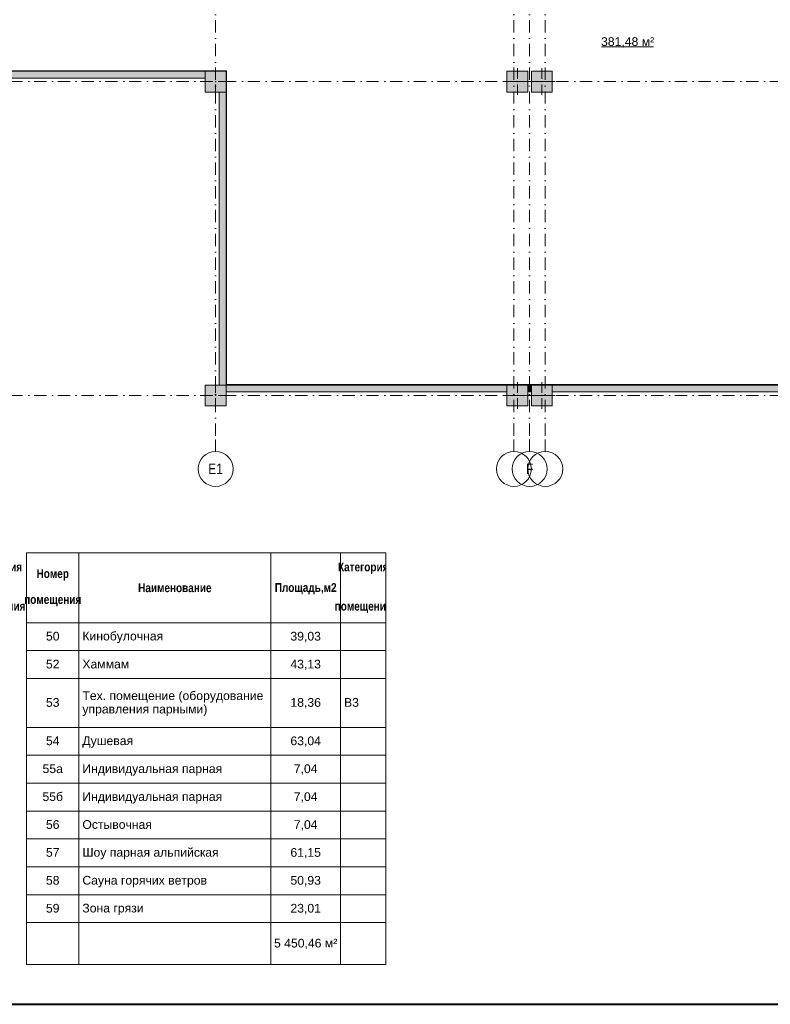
# Model space of a CAD drawing. Header units: millimetres. Extents: x 0 to 1184, y 0 to 836.
# Tile 27 of 66: x 475 to 691, y 5 to 287. Entities that reach past the tile are written whole.
import ezdxf
from ezdxf.xclip import XClip

# ---------------------------------------------------------------- set-up
doc = ezdxf.new("R2010")
doc.units = ezdxf.units.MM
doc.header["$MEASUREMENT"] = 0
doc.header["$XCLIPFRAME"] = 0
doc.linetypes.add('Штриховая', pattern=[5.644444, 2.822222, -2.822222])
doc.linetypes.add('Штрихпунктирная', pattern=[6.702778, 3.527778, -1.763889, 0, -1.411111])
for name, color, linetype in [('1._1-й этаж (9)_2_Элемент Модели - Оси', 7, 'Continuous'), ('Конструктив - ГКЛ', 7, 'Continuous'), ('Конструктив - Колонны', 7, 'Continuous'), ('Конструктив - Стены Внутр сущ.', 7, 'Continuous'), ('Элемент Модели - Зона', 7, 'Continuous'), ('Элемент Модели - Оси', 7, 'Continuous')]:
    doc.layers.add(name, color=color, linetype=linetype)
doc.styles.add('СГЕНЕРИР_СТИЛЬ_1', font='txt')
doc.styles.add('СГЕНЕРИР_СТИЛЬ_2', font='txt')
doc.styles.add('СГЕНЕРИР_СТИЛЬ_3', font='txt')

# ---------------------------------------------------------------- blocks, each defined once
blk = doc.blocks.new('Чертеж_1_2', base_point=(-278.48, 193.25))
at = {"layer": '1._1-й этаж (9)_2_Элемент Модели - Оси', "color": 7, "linetype": 'Штрихпунктирная', "lineweight": 15}
for p, q in [((531.52, 166.93), (531.52, 163.5)), ((617.02, 166.93), (617.02, 163.5)), ((621.52, 166.93), (621.52, 163.5)), ((626.02, 166.93), (626.02, 163.5))]:
    blk.add_line(p, q, dxfattribs=at)
at = {"layer": '1._1-й этаж (9)_2_Элемент Модели - Оси', "color": 7, "linetype": 'Continuous', "lineweight": 15}
for centre in [(531.52, 158.5), (617.02, 158.5), (621.52, 158.5), (626.02, 158.5)]:
    blk.add_circle(centre, 5, dxfattribs=at)
at = {"layer": '1._1-й этаж (9)_2_Элемент Модели - Оси', "color": 7, "linetype": 'Continuous', "lineweight": 15, "char_height": 3, "attachment_point": 4, "style": 'СГЕНЕРИР_СТИЛЬ_1'}
for s, insert in [('\\A1;{\\pql;\\pt0;\\fArial Narrow|b0|i0|c204|p34;E1}', (529.4, 158.53)), ('\\A1;{\\pql;\\pt0;\\fArial Narrow|b0|i0|c204|p34;F}', (620.46, 158.52))]:
    blk.add_mtext(s, dxfattribs=dict(at, insert=insert))
blk = doc.blocks.new('Чертеж_3_3', base_point=(318.83, 70.72))
at = {"color": 7, "linetype": 'Continuous', "lineweight": 15}
for p, q in [((477.33, 134.41), (580.33, 134.41)), ((477.33, 134.41), (477.33, 114.41)), ((492.33, 134.41), (492.33, 114.41)), ((547.33, 134.41), (547.33, 114.41)), ((567.33, 134.41), (567.33, 114.41)), ((580.33, 134.41), (580.33, 114.41)), ((477.33, 114.41), (492.33, 114.41)), ((477.33, 114.41), (492.33, 114.41)), ((477.33, 114.41), (477.33, 106.41)), ((492.33, 114.41), (492.33, 106.41)), ((492.33, 114.41), (547.33, 114.41)), ((492.33, 114.41), (547.33, 114.41)), ((492.33, 114.41), (492.33, 106.41)), ((547.33, 114.41), (547.33, 106.41)), ((547.33, 114.41), (567.33, 114.41)), ((547.33, 114.41), (567.33, 114.41)), ((547.33, 114.41), (547.33, 106.41)), ((567.33, 114.41), (567.33, 106.41)), ((567.33, 114.41), (580.33, 114.41)), ((567.33, 114.41), (580.33, 114.41)), ((567.33, 114.41), (567.33, 106.41)), ((580.33, 114.41), (580.33, 106.41)), ((477.33, 106.41), (492.33, 106.41)), ((477.33, 106.41), (492.33, 106.41)), ((477.33, 106.41), (477.33, 98.41)), ((492.33, 106.41), (492.33, 98.41)), ((492.33, 106.41), (547.33, 106.41)), ((492.33, 106.41), (547.33, 106.41)), ((492.33, 106.41), (492.33, 98.41)), ((547.33, 106.41), (547.33, 98.41)), ((547.33, 106.41), (567.33, 106.41)), ((547.33, 106.41), (567.33, 106.41)), ((547.33, 106.41), (547.33, 98.41)), ((567.33, 106.41), (567.33, 98.41)), ((567.33, 106.41), (580.33, 106.41)), ((567.33, 106.41), (580.33, 106.41)), ((567.33, 106.41), (567.33, 98.41)), ((580.33, 106.41), (580.33, 98.41)), ((477.33, 98.41), (492.33, 98.41)), ((477.33, 98.41), (492.33, 98.41)), ((477.33, 98.41), (477.33, 84.41)), ((492.33, 98.41), (492.33, 84.41)), ((492.33, 98.41), (547.33, 98.41)), ((492.33, 98.41), (547.33, 98.41)), ((492.33, 98.41), (492.33, 84.41)), ((547.33, 98.41), (547.33, 84.41)), ((547.33, 98.41), (567.33, 98.41)), ((547.33, 98.41), (567.33, 98.41)), ((547.33, 98.41), (547.33, 84.41)), ((567.33, 98.41), (567.33, 84.41)), ((567.33, 98.41), (580.33, 98.41)), ((567.33, 98.41), (580.33, 98.41)), ((567.33, 98.41), (567.33, 84.41)), ((580.33, 98.41), (580.33, 84.41)), ((477.33, 84.41), (492.33, 84.41)), ((477.33, 84.41), (492.33, 84.41)), ((477.33, 84.41), (477.33, 76.41)), ((492.33, 84.41), (492.33, 76.41)), ((492.33, 84.41), (547.33, 84.41)), ((492.33, 84.41), (547.33, 84.41)), ((492.33, 84.41), (492.33, 76.41)), ((547.33, 84.41), (547.33, 76.41)), ((547.33, 84.41), (567.33, 84.41)), ((547.33, 84.41), (567.33, 84.41)), ((547.33, 84.41), (547.33, 76.41)), ((567.33, 84.41), (567.33, 76.41)), ((567.33, 84.41), (580.33, 84.41)), ((567.33, 84.41), (580.33, 84.41)), ((567.33, 84.41), (567.33, 76.41)), ((580.33, 84.41), (580.33, 76.41)), ((477.33, 76.41), (492.33, 76.41)), ((477.33, 76.41), (492.33, 76.41)), ((477.33, 76.41), (477.33, 68.41)), ((492.33, 76.41), (492.33, 68.41)), ((492.33, 76.41), (547.33, 76.41)), ((492.33, 76.41), (547.33, 76.41)), ((492.33, 76.41), (492.33, 68.41)), ((547.33, 76.41), (547.33, 68.41)), ((547.33, 76.41), (567.33, 76.41)), ((547.33, 76.41), (567.33, 76.41)), ((547.33, 76.41), (547.33, 68.41)), ((567.33, 76.41), (567.33, 68.41)), ((567.33, 76.41), (580.33, 76.41)), ((567.33, 76.41), (580.33, 76.41)), ((567.33, 76.41), (567.33, 68.41)), ((580.33, 76.41), (580.33, 68.41)), ((477.33, 68.41), (492.33, 68.41)), ((477.33, 68.41), (492.33, 68.41)), ((477.33, 68.41), (477.33, 60.41)), ((492.33, 68.41), (492.33, 60.41)), ((492.33, 68.41), (547.33, 68.41)), ((492.33, 68.41), (547.33, 68.41)), ((492.33, 68.41), (492.33, 60.41)), ((547.33, 68.41), (547.33, 60.41)), ((547.33, 68.41), (567.33, 68.41)), ((547.33, 68.41), (567.33, 68.41)), ((547.33, 68.41), (547.33, 60.41)), ((567.33, 68.41), (567.33, 60.41)), ((567.33, 68.41), (580.33, 68.41)), ((567.33, 68.41), (580.33, 68.41)), ((567.33, 68.41), (567.33, 60.41)), ((580.33, 68.41), (580.33, 60.41)), ((477.33, 60.41), (492.33, 60.41)), ((477.33, 60.41), (492.33, 60.41)), ((477.33, 60.41), (477.33, 52.41)), ((492.33, 60.41), (492.33, 52.41)), ((492.33, 60.41), (547.33, 60.41)), ((492.33, 60.41), (547.33, 60.41)), ((492.33, 60.41), (492.33, 52.41)), ((547.33, 60.41), (547.33, 52.41)), ((547.33, 60.41), (567.33, 60.41)), ((547.33, 60.41), (567.33, 60.41)), ((547.33, 60.41), (547.33, 52.41)), ((567.33, 60.41), (567.33, 52.41)), ((567.33, 60.41), (580.33, 60.41)), ((567.33, 60.41), (580.33, 60.41)), ((567.33, 60.41), (567.33, 52.41)), ((580.33, 60.41), (580.33, 52.41)), ((477.33, 52.41), (492.33, 52.41)), ((477.33, 52.41), (492.33, 52.41)), ((477.33, 52.41), (477.33, 44.41)), ((492.33, 52.41), (492.33, 44.41)), ((492.33, 52.41), (547.33, 52.41)), ((492.33, 52.41), (547.33, 52.41)), ((492.33, 52.41), (492.33, 44.41)), ((547.33, 52.41), (547.33, 44.41)), ((547.33, 52.41), (567.33, 52.41)), ((547.33, 52.41), (567.33, 52.41)), ((547.33, 52.41), (547.33, 44.41)), ((567.33, 52.41), (567.33, 44.41)), ((567.33, 52.41), (580.33, 52.41)), ((567.33, 52.41), (580.33, 52.41)), ((567.33, 52.41), (567.33, 44.41)), ((580.33, 52.41), (580.33, 44.41)), ((477.33, 44.41), (492.33, 44.41)), ((477.33, 44.41), (492.33, 44.41)), ((477.33, 44.41), (477.33, 36.41)), ((492.33, 44.41), (492.33, 36.41)), ((492.33, 44.41), (547.33, 44.41)), ((492.33, 44.41), (547.33, 44.41)), ((492.33, 44.41), (492.33, 36.41)), ((547.33, 44.41), (547.33, 36.41)), ((547.33, 44.41), (567.33, 44.41)), ((547.33, 44.41), (567.33, 44.41)), ((547.33, 44.41), (547.33, 36.41)), ((567.33, 44.41), (567.33, 36.41)), ((567.33, 44.41), (580.33, 44.41)), ((567.33, 44.41), (580.33, 44.41)), ((567.33, 44.41), (567.33, 36.41)), ((580.33, 44.41), (580.33, 36.41)), ((477.33, 36.41), (492.33, 36.41)), ((477.33, 36.41), (492.33, 36.41)), ((477.33, 36.41), (477.33, 28.41)), ((492.33, 36.41), (492.33, 28.41)), ((492.33, 36.41), (547.33, 36.41)), ((492.33, 36.41), (547.33, 36.41)), ((492.33, 36.41), (492.33, 28.41)), ((547.33, 36.41), (547.33, 28.41)), ((547.33, 36.41), (567.33, 36.41)), ((547.33, 36.41), (567.33, 36.41)), ((547.33, 36.41), (547.33, 28.41)), ((567.33, 36.41), (567.33, 28.41)), ((567.33, 36.41), (580.33, 36.41)), ((567.33, 36.41), (580.33, 36.41)), ((567.33, 36.41), (567.33, 28.41)), ((580.33, 36.41), (580.33, 28.41)), ((477.33, 28.41), (492.33, 28.41)), ((477.33, 28.41), (477.33, 16.41)), ((492.33, 28.41), (492.33, 16.41)), ((492.33, 28.41), (547.33, 28.41)), ((492.33, 28.41), (492.33, 16.41)), ((547.33, 28.41), (547.33, 16.41)), ((547.33, 28.41), (567.33, 28.41)), ((547.33, 28.41), (547.33, 16.41)), ((567.33, 28.41), (567.33, 16.41)), ((567.33, 28.41), (580.33, 28.41)), ((567.33, 28.41), (567.33, 16.41)), ((580.33, 28.41), (580.33, 16.41)), ((477.33, 16.41), (492.33, 16.41)), ((492.33, 16.41), (547.33, 16.41)), ((547.33, 16.41), (567.33, 16.41)), ((567.33, 16.41), (580.33, 16.41))]:
    blk.add_line(p, q, dxfattribs=at)
at = {"color": 7, "linetype": 'Continuous', "lineweight": 15, "char_height": 2.5}
for s, insert, width, attachment_point, line_spacing_factor, style in [('\\A1;{\\pqc;\\fArial Narrow|b1|i0|c204|p34;Категория помещения}', (468.83, 124.41), 11, 5, 2.697085, 'СГЕНЕРИР_СТИЛЬ_2'), ('\\A1;{\\pqc;\\fArial Narrow|b1|i0|c204|p34;Категория помещения}', (573.83, 124.41), 11, 5, 2.697085, 'СГЕНЕРИР_СТИЛЬ_2'), ('\\A1;{\\pqc;\\fArial Narrow|b1|i0|c204|p34;Номер помещения}', (484.83, 124.42), 13, 5, 1.782497, 'СГЕНЕРИР_СТИЛЬ_2'), ('\\A1;{\\pql;\\fArial|b0|i0|c204|p38;Тех. помещение (оборудование управления парными)}', (493.33, 91.19), 53, 4, 0.920898, 'СГЕНЕРИР_СТИЛЬ_3')]:
    blk.add_mtext(s, dxfattribs=dict(at, insert=insert, width=width, attachment_point=attachment_point, line_spacing_factor=line_spacing_factor, style=style))
for s, insert, attachment_point, style in [('\\A1;{\\pqc;\\fArial Narrow|b1|i0|c204|p34;Наименование}', (519.83, 124.4), 5, 'СГЕНЕРИР_СТИЛЬ_2'), ('\\A1;{\\pqc;\\fArial Narrow|b1|i0|c204|p34;Площадь,м2}', (557.33, 124.14), 5, 'СГЕНЕРИР_СТИЛЬ_2'), ('\\A1;{\\pqc;\\fArial|b0|i0|c204|p38;50}', (484.83, 110.53), 5, 'СГЕНЕРИР_СТИЛЬ_3'), ('\\A1;{\\pql;\\fArial|b0|i0|c204|p38;Кинобулочная}', (493.33, 110.2), 4, 'СГЕНЕРИР_СТИЛЬ_3'), ('\\A1;{\\pqc;\\fArial|b0|i0|c204|p38;39,03}', (557.33, 110.31), 5, 'СГЕНЕРИР_СТИЛЬ_3'), ('\\A1;{\\pqc;\\fArial|b0|i0|c204|p38;52}', (484.83, 102.53), 5, 'СГЕНЕРИР_СТИЛЬ_3'), ('\\A1;{\\pql;\\fArial|b0|i0|c204|p38;Хаммам}', (493.33, 102.53), 4, 'СГЕНЕРИР_СТИЛЬ_3'), ('\\A1;{\\pqc;\\fArial|b0|i0|c204|p38;43,13}', (557.33, 102.31), 5, 'СГЕНЕРИР_СТИЛЬ_3'), ('\\A1;{\\pqc;\\fArial|b0|i0|c204|p38;53}', (484.83, 91.53), 5, 'СГЕНЕРИР_СТИЛЬ_3'), ('\\A1;{\\pqc;\\fArial|b0|i0|c204|p38;18,36}', (557.33, 91.31), 5, 'СГЕНЕРИР_СТИЛЬ_3'), ('\\A1;{\\pql;\\fArial|b0|i0|c204|p38;В3}', (568.33, 91.53), 4, 'СГЕНЕРИР_СТИЛЬ_3'), ('\\A1;{\\pqc;\\fArial|b0|i0|c204|p38;54}', (484.83, 80.53), 5, 'СГЕНЕРИР_СТИЛЬ_3'), ('\\A1;{\\pql;\\fArial|b0|i0|c204|p38;Душевая}', (493.33, 80.19), 4, 'СГЕНЕРИР_СТИЛЬ_3'), ('\\A1;{\\pqc;\\fArial|b0|i0|c204|p38;63,04}', (557.33, 80.31), 5, 'СГЕНЕРИР_СТИЛЬ_3'), ('\\A1;{\\pqc;\\fArial|b0|i0|c204|p38;55а}', (484.83, 72.53), 5, 'СГЕНЕРИР_СТИЛЬ_3'), ('\\A1;{\\pql;\\fArial|b0|i0|c204|p38;Индивидуальная парная}', (493.33, 72.19), 4, 'СГЕНЕРИР_СТИЛЬ_3'), ('\\A1;{\\pqc;\\fArial|b0|i0|c204|p38;7,04}', (557.33, 72.31), 5, 'СГЕНЕРИР_СТИЛЬ_3'), ('\\A1;{\\pqc;\\fArial|b0|i0|c204|p38;55б}', (484.83, 64.53), 5, 'СГЕНЕРИР_СТИЛЬ_3'), ('\\A1;{\\pql;\\fArial|b0|i0|c204|p38;Индивидуальная парная}', (493.33, 64.19), 4, 'СГЕНЕРИР_СТИЛЬ_3'), ('\\A1;{\\pqc;\\fArial|b0|i0|c204|p38;7,04}', (557.33, 64.31), 5, 'СГЕНЕРИР_СТИЛЬ_3'), ('\\A1;{\\pqc;\\fArial|b0|i0|c204|p38;56}', (484.83, 56.53), 5, 'СГЕНЕРИР_СТИЛЬ_3'), ('\\A1;{\\pql;\\fArial|b0|i0|c204|p38;Остывочная}', (493.33, 56.53), 4, 'СГЕНЕРИР_СТИЛЬ_3'), ('\\A1;{\\pqc;\\fArial|b0|i0|c204|p38;7,04}', (557.33, 56.31), 5, 'СГЕНЕРИР_СТИЛЬ_3'), ('\\A1;{\\pqc;\\fArial|b0|i0|c204|p38;57}', (484.83, 48.53), 5, 'СГЕНЕРИР_СТИЛЬ_3'), ('\\A1;{\\pql;\\fArial|b0|i0|c204|p38;Шоу парная альпийская}', (493.33, 48.19), 4, 'СГЕНЕРИР_СТИЛЬ_3'), ('\\A1;{\\pqc;\\fArial|b0|i0|c204|p38;61,15}', (557.33, 48.31), 5, 'СГЕНЕРИР_СТИЛЬ_3'), ('\\A1;{\\pqc;\\fArial|b0|i0|c204|p38;58}', (484.83, 40.53), 5, 'СГЕНЕРИР_СТИЛЬ_3'), ('\\A1;{\\pql;\\fArial|b0|i0|c204|p38;Сауна горячих ветров}', (493.33, 40.19), 4, 'СГЕНЕРИР_СТИЛЬ_3'), ('\\A1;{\\pqc;\\fArial|b0|i0|c204|p38;50,93}', (557.33, 40.31), 5, 'СГЕНЕРИР_СТИЛЬ_3'), ('\\A1;{\\pqc;\\fArial|b0|i0|c204|p38;59}', (484.83, 32.53), 5, 'СГЕНЕРИР_СТИЛЬ_3'), ('\\A1;{\\pql;\\fArial|b0|i0|c204|p38;Зона грязи}', (493.33, 32.21), 4, 'СГЕНЕРИР_СТИЛЬ_3'), ('\\A1;{\\pqc;\\fArial|b0|i0|c204|p38;23,01}', (557.33, 32.31), 5, 'СГЕНЕРИР_СТИЛЬ_3'), ('\\A1;{\\pqc;\\fArial|b0|i0|c204|p38;5\xa0450,46 м²}', (557.33, 22.31), 5, 'СГЕНЕРИР_СТИЛЬ_3')]:
    blk.add_mtext(s, dxfattribs=dict(at, insert=insert, attachment_point=attachment_point, style=style))
blk = doc.blocks.new('Чертеж_4_4', base_point=(-278.48, 89.56))
at = {"layer": 'Конструктив - ГКЛ', "linetype": 'Continuous', "lineweight": 0, "true_color": 0x000000}
for points in [[(534.52, 272.68), (402.02, 272.68), (402.02, 272.56), (534.52, 272.56)], [(534.52, 272.56), (534.64, 272.56), (534.64, 272.68)], [(534.52, 272.68), (534.52, 272.56), (534.64, 272.68)], [(534.52, 270.56), (534.52, 182.56), (534.64, 182.56), (534.64, 270.56)], [(534.57, 182.68), (534.57, 182.56), (708.52, 182.56), (714.52, 182.56), (714.52, 182.68)]]:
    blk.add_hatch(color=18, dxfattribs=at).paths.add_polyline_path(points)
at = {"layer": 'Конструктив - Колонны', "linetype": 'Continuous', "lineweight": 0, "true_color": 0x000000}
for points in [[(528.52, 266.56), (534.52, 266.56), (534.52, 272.56), (528.52, 272.56)], [(615.02, 266.56), (621.02, 266.56), (621.02, 272.56), (615.02, 272.56)], [(622.02, 266.56), (628.02, 266.56), (628.02, 272.56), (622.02, 272.56)], [(528.52, 176.56), (534.52, 176.56), (534.52, 182.56), (528.52, 182.56)], [(615.02, 176.56), (621.02, 176.56), (621.02, 182.56), (615.02, 182.56)], [(622.02, 176.56), (628.02, 176.56), (628.02, 182.56), (622.02, 182.56)]]:
    blk.add_hatch(color=18, dxfattribs=at).paths.add_polyline_path(points)
at = {"layer": 'Конструктив - Стены Внутр сущ.', "linetype": 'Continuous', "lineweight": 0, "true_color": 0x000000}
for points in [[(444.52, 270.56), (528.52, 270.56), (528.52, 272.56), (444.52, 272.56)], [(534.64, 270.56), (534.64, 272.56), (534.52, 272.56), (534.52, 270.56)], [(532.52, 182.56), (534.52, 182.56), (534.52, 266.56), (532.52, 266.56)], [(534.52, 180.56), (615.02, 180.56), (615.02, 182.56), (534.52, 182.56)], [(621.02, 182.56), (621.02, 180.56), (622.02, 180.56), (622.02, 182.56)], [(628.02, 182.56), (628.02, 180.56), (708.52, 180.56), (708.52, 182.56)]]:
    blk.add_hatch(color=18, dxfattribs=at).paths.add_polyline_path(points)
at = {"layer": 'Конструктив - ГКЛ', "color": 251, "linetype": 'Continuous', "lineweight": 20, "true_color": 0x575757}
for p, q in [((534.64, 272.56), (534.52, 272.56)), ((534.64, 272.56), (534.52, 272.56)), ((534.64, 270.56), (534.64, 272.56)), ((534.52, 270.56), (534.64, 270.56)), ((534.52, 270.56), (534.64, 270.56))]:
    blk.add_line(p, q, dxfattribs=at)
at = {"layer": 'Конструктив - ГКЛ', "color": 251, "linetype": 'Continuous', "lineweight": 20, "true_color": 0x575757, "flags": 128}
for points in [[(534.64, 272.68), (402.02, 272.68)], [(444.52, 272.56), (528.52, 272.56)], [(534.64, 182.56), (534.64, 272.56)], [(534.52, 266.56), (534.52, 182.56)], [(714.52, 182.68), (534.57, 182.68)], [(534.57, 182.56), (708.52, 182.56)]]:
    blk.add_lwpolyline(points, dxfattribs=at)
at = {"layer": 'Конструктив - ГКЛ', "color": 251, "linetype": 'Continuous', "lineweight": 5, "true_color": 0x575757, "flags": 128}
blk.add_lwpolyline([(534.64, 272.68), (534.64, 272.56)], dxfattribs=at)
at = {"layer": 'Конструктив - Колонны', "color": 251, "linetype": 'Continuous', "lineweight": 5, "true_color": 0x575757}
for p, q in [((531.52, 270.36), (531.52, 273.36)), ((618.02, 270.36), (618.02, 273.36)), ((625.02, 270.36), (625.02, 273.36)), ((530.72, 269.56), (527.72, 269.56)), ((531.52, 268.76), (531.52, 265.76)), ((532.32, 269.56), (535.32, 269.56)), ((617.22, 269.56), (614.22, 269.56)), ((618.02, 268.76), (618.02, 265.76)), ((618.82, 269.56), (621.82, 269.56)), ((624.22, 269.56), (621.22, 269.56)), ((625.02, 268.76), (625.02, 265.76)), ((625.82, 269.56), (628.82, 269.56)), ((531.52, 180.36), (531.52, 183.36)), ((618.02, 180.36), (618.02, 183.36)), ((625.02, 180.36), (625.02, 183.36)), ((530.72, 179.56), (527.72, 179.56)), ((531.52, 178.76), (531.52, 175.76)), ((532.32, 179.56), (535.32, 179.56)), ((617.22, 179.56), (614.22, 179.56)), ((618.02, 178.76), (618.02, 175.76)), ((618.82, 179.56), (621.82, 179.56)), ((624.22, 179.56), (621.22, 179.56)), ((625.02, 178.76), (625.02, 175.76)), ((625.82, 179.56), (628.82, 179.56))]:
    blk.add_line(p, q, dxfattribs=at)
at = {"layer": 'Конструктив - Колонны', "color": 251, "linetype": 'Continuous', "lineweight": 15, "true_color": 0x575757, "flags": 128}
for points in [[(528.52, 266.56), (534.52, 266.56), (534.52, 272.56), (528.52, 272.56)], [(615.02, 266.56), (621.02, 266.56), (621.02, 272.56), (615.02, 272.56)], [(622.02, 266.56), (628.02, 266.56), (628.02, 272.56), (622.02, 272.56)], [(528.52, 176.56), (534.52, 176.56), (534.52, 182.56), (528.52, 182.56)], [(615.02, 176.56), (621.02, 176.56), (621.02, 182.56), (615.02, 182.56)], [(622.02, 176.56), (628.02, 176.56), (628.02, 182.56), (622.02, 182.56)]]:
    blk.add_lwpolyline(points, close=True, dxfattribs=at)
at = {"layer": 'Конструктив - Колонны', "color": 251, "linetype": 'Continuous', "lineweight": 5, "true_color": 0x575757}
for p in [(531.52, 269.56), (618.02, 269.56), (625.02, 269.56), (531.52, 179.56), (618.02, 179.56), (625.02, 179.56)]:
    blk.add_point(p, dxfattribs=at)
at = {"layer": 'Конструктив - Стены Внутр сущ.', "color": 251, "linetype": 'Continuous', "lineweight": 20, "true_color": 0x575757, "flags": 128}
for points in [[(528.52, 272.56), (444.52, 272.56)], [(444.52, 270.56), (528.52, 270.56)], [(532.52, 266.56), (532.52, 182.56)], [(534.52, 182.56), (534.52, 266.56)], [(615.02, 182.56), (534.52, 182.56)], [(622.02, 182.56), (621.02, 182.56)], [(708.52, 182.56), (628.02, 182.56)], [(534.52, 180.56), (615.02, 180.56)], [(621.02, 180.56), (622.02, 180.56)], [(628.02, 180.56), (708.52, 180.56)]]:
    blk.add_lwpolyline(points, dxfattribs=at)
at = {"layer": 'Элемент Модели - Зона', "color": 7, "linetype": 'Continuous', "lineweight": 15}
blk.add_line((642.16, 279.5), (657.07, 279.5), dxfattribs=at)
at = {"layer": 'Элемент Модели - Зона', "color": 7, "linetype": 'Штриховая', "lineweight": 15, "flags": 128}
for points in [[(401.97, 319.4), (401.97, 272.56), (534.52, 272.56), (534.52, 182.56), (708.52, 182.56), (712.32, 182.56), (712.32, 266.56), (708.52, 266.56), (708.52, 272.56), (712.32, 272.56), (712.32, 309.06), (665.32, 309.06), (665.32, 333.76), (626.92, 333.76), (626.92, 353.06), (622.02, 353.06), (622.02, 356.86), (621.02, 356.86), (621.02, 353.06), (615.02, 353.06), (615.02, 356.86), (534.52, 356.86), (534.52, 353.06), (528.52, 353.06), (528.52, 356.86), (444.52, 356.86), (444.52, 353.06), (438.52, 353.06), (438.52, 355.95)], [(621.02, 266.56), (615.02, 266.56), (615.02, 272.56), (621.02, 272.56)], [(628.02, 266.56), (622.02, 266.56), (622.02, 272.56), (628.02, 272.56)]]:
    blk.add_lwpolyline(points, close=True, dxfattribs=at)
at = {"layer": 'Элемент Модели - Оси', "color": 7, "linetype": 'Штрихпунктирная', "lineweight": 15}
for p, q in [((531.52, 831.39), (531.52, 166.93)), ((617.02, 831.39), (617.02, 166.93)), ((621.52, 831.39), (621.52, 166.93)), ((626.02, 831.39), (626.02, 166.93)), ((71.32, 269.56), (1182.02, 269.56)), ((71.32, 179.56), (1182.02, 179.56))]:
    blk.add_line(p, q, dxfattribs=at)
at = {"layer": 'Элемент Модели - Зона', "color": 7, "linetype": 'Continuous', "lineweight": 15, "insert": (649.61, 280.79), "char_height": 2.5, "attachment_point": 5, "style": 'СГЕНЕРИР_СТИЛЬ_3'}
blk.add_mtext('\\A1;{\\pqc;\\fArial|b0|i0|c204|p38;381,48 м²}', dxfattribs=at)

msp = doc.modelspace()

# ---------------------------------------------------------------- linework, layer by layer
at = {"color": 7, "linetype": 'Continuous', "lineweight": 40}
msp.add_line((20, 5), (1184, 5), dxfattribs=at)

# ---------------------------------------------------------------- block references
at = {"color": 161, "linetype": 'Continuous', "lineweight": 40, "true_color": 0x83aefe}
ref = msp.add_blockref('Чертеж_4_4', (-278.48, 89.56), dxfattribs=at)
XClip(ref).set_block_clipping_path([(71.3162990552, 166.9277917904), (1182.0208577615, 831.3911731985)])
ref = msp.add_blockref('Чертеж_1_2', (-278.48, 193.25), dxfattribs=at)
XClip(ref).set_block_clipping_path([(71.3169114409, 151.7660533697), (1182.0208577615, 166.9277917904)])
ref = msp.add_blockref('Чертеж_3_3', (318.83, 70.72), dxfattribs=at)
XClip(ref).set_block_clipping_path([(57.3201676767, 7.0156303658), (580.3401676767, 134.4164371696)])

doc.saveas('drawing.dxf')
